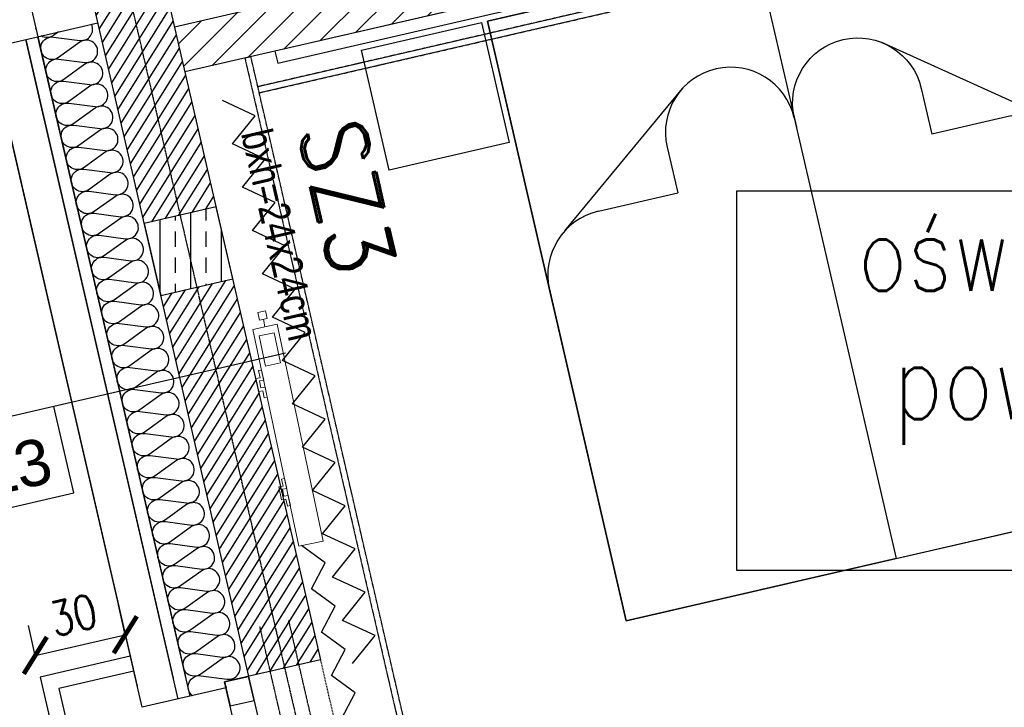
# Model space of a CAD drawing. Header units: millimetres. Extents: x 69081 to 158617, y -37521 to -9534.
# Tile 91 of 256: x 111052 to 111371, y -19985 to -19761. Entities that reach past the tile are written whole.
import ezdxf
from ezdxf.enums import TextEntityAlignment as Align

# ---------------------------------------------------------------- set-up
doc = ezdxf.new("R2010")
doc.units = ezdxf.units.MM
for name, pattern in [('DO', [0.8, 0.6, -0.1, 0, -0.1]), ('DP', [0.5, 0.3, -0.2]), ('KRESKOWA-SREDNIA', [0.2, 0.12, -0.08])]:
    doc.linetypes.add(name, pattern=pattern)
for name, color, linetype in [('0_oświetlenie', 7, 'Continuous'), ('A-----SZ', 8, 'Continuous'), ('A-BUD-MA-MATERIALY', 8, 'Continuous'), ('A-MEB', 8, 'Continuous'), ('A-OSI', 8, 'DO'), ('A-SCI', 7, 'Continuous'), ('BA_okn', 7, 'Continuous'), ('BA_okp', 2, 'Continuous'), ('BA_okw', 1, 'DP'), ('BA_TXG', 3, 'Continuous'), ('BA_WIC', 1, 'Continuous'), ('BI_szr', 8, 'Continuous'), ('BZ_WIC', 1, 'Continuous'), ('JS_OLKA KONSTR', 231, 'Continuous'), ('Nadproża', 5, 'DO'), ('R-----OP', 1, 'Continuous'), ('słupy', 1, 'Continuous')]:
    doc.layers.add(name, color=color, linetype=linetype)
for name, color, linetype, lineweight in [('IS_Grzejnik', 15, 'Continuous', 5), ('IS_Zawór1', 15, 'Continuous', 5), ('OPIS', 7, 'Continuous', 25)]:
    doc.layers.add(name, color=color, linetype=linetype, lineweight=lineweight)
doc.styles.add('Arial', font='l_10646.ttf')
doc.styles.add('BIKTBG', font='romand.shx', dxfattribs={"width": 0.9})
doc.styles.add('WYM--ROMANSSHX-08', font='ROMANS.SHX', dxfattribs={"width": 0.8})
doc.dimstyles.new('ROMANSSHX-K5002508105012', dxfattribs={"dimscale": 50, "dimtxt": 0.22, "dimasz": 0.2, "dimexe": 0.2, "dimexo": 0.5, "dimgap": 0.09, "dimtad": 1, "dimdec": 3, "dimrnd": 0.5, "dimdsep": 46, "dimtxsty": 'WYM--ROMANSSHX-08', "dimblk1": 'ARCHTICK', "dimblk2": 'ARCHTICK', "dimsah": 1, "dimcen": 0.1, "dimclrd": 1, "dimclre": 1, "dimclrt": 2, "dimadec": 0, "dimazin": 0, "dimtfac": 1, "dimtdec": 3, "dimtix": 1, "dimtmove": 2, "dimatfit": 3, "dimfxl": 0.5, "dimfxlon": 1, "dimtolj": 1, "dimarcsym": 0})

# ---------------------------------------------------------------- blocks, each defined once
blk = doc.blocks.new('A$C19277BFE')
at = {"layer": 'A-MEB', "linetype": 'Continuous'}
for p, q in [((53.01, 90), (200, 90)), ((200, 90), (200, 0)), ((72.04, 9.16), (35.57, 56.81)), ((200, 0), (89.48, 0))]:
    blk.add_line(p, q, dxfattribs=at)
at = {"layer": 'A-MEB'}
for p in [(53.01, 47.65), (68.3, 21.18)]:
    blk.add_line(p, (68.3, 47.65), dxfattribs=at)
at = {"layer": 'A-MEB', "linetype": 'Continuous'}
blk.add_lwpolyline([(94.24, 0), (0, 0), (0, 90), (56.12, 90)], dxfattribs=at)
for centre, start in [((53.01, 68.82), 90), ((89.48, 21.18), 180)]:
    blk.add_arc(centre, 21.18, start, 270, dxfattribs=at)
blk = doc.blocks.new('osie')
at = {"layer": 'A-OSI'}
blk.add_line((16711.32, -41330.41), (17353.6, -44112.43), dxfattribs=at)
blk = doc.blocks.new('_ARCHTICK')
at = {"color": 0, "linetype": 'ByBlock', "const_width": 0.15}
blk.add_lwpolyline([(-0.5, -0.5), (0.5, 0.5)], dxfattribs=at)
blk = doc.blocks.new('*D3052')
at = {"layer": 'A-SCI', "color": 1, "lineweight": -2, "transparency": 16777216}
for p, q in [((111085.84, -19960.99), (111083.59, -19951.24)), ((111056.61, -19967.73), (111054.36, -19957.99)), ((111056.61, -19967.73), (111085.84, -19960.99))]:
    blk.add_line(p, q, dxfattribs=at)
at = {"layer": 'Defpoints', "color": 0, "lineweight": 5, "transparency": 16777216}
for p in [(111085.84, -19960.99), (111087.46, -19968.02), (111058.23, -19974.77)]:
    blk.add_point(p, dxfattribs=at)
at = {"layer": 'A-SCI', "color": 1, "lineweight": -2, "transparency": 16777216, "xscale": 10, "yscale": 10, "zscale": 10}
for p, rotation in [((111085.84, -19960.99), 12.99999999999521), ((111056.61, -19967.73), 192.9999999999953)]:
    blk.add_blockref('_ARCHTICK', p, dxfattribs=dict(at, rotation=rotation))
at = {"layer": 'A-SCI', "color": 2, "transparency": 16777216, "insert": (111068.97, -19954.62), "char_height": 11, "attachment_point": 5, "rotation": 13, "style": 'WYM--ROMANSSHX-08'}
blk.add_mtext('\\A1;30', dxfattribs=at)
blk = doc.blocks.new('A$C04435ce7')
at = {"layer": 'BI_szr'}
h = blk.add_hatch(dxfattribs=at)
h.set_pattern_fill('BIK_ZELBET', color=256, scale=5, angle=45, style=0)
h.set_pattern_definition([(90, (427.127, 1486.55), (-10, 2e-15), []), (90, (432.127, 1491.55), (-10, 2e-15), [5, -3.5])])
h.paths.add_polyline_path([(413.3, 1464.17), (436.68, 1469.57), (431.28, 1492.96), (407.9, 1487.56)])
at = {"layer": 'Nadproża', "ltscale": 0.75}
for p, q in [((479.3, 1210.38), (445.55, 1356.54)), ((488.63, 1212.54), (454.89, 1358.69))]:
    blk.add_line(p, q, dxfattribs=at)
at = {"layer": 'słupy', "color": 4}
blk.add_lwpolyline([(413.3, 1464.17), (436.68, 1469.57), (431.28, 1492.96), (407.9, 1487.56)], close=True, dxfattribs=at)
at = {"layer": 'BA_TXG', "style": 'BIKTBG', "width": 0.9}
blk.add_text('SZ3', height=22, rotation=283, dxfattribs=at).set_placement((463.14, 1493.65), align=Align.CENTER)
at = {"layer": 'OPIS', "insert": (464.79, 1451.01), "char_height": 10, "width": 174.3659, "attachment_point": 3, "rotation": 283, "style": 'WYM--ROMANSSHX-08'}
blk.add_mtext('{\\fArial|b0|i0|c238|p34;bxh=24x24cm}', dxfattribs=at)
blk = doc.blocks.new('grzejniki pietro 2')
at = {"layer": 'IS_Grzejnik', "extrusion": (0, 0, -1), "elevation": -289.1}
blk.add_lwpolyline([(-17122.29, -42195.61), (-17107.32, -42125.18), (-17115.15, -42123.52), (-17130.12, -42193.95)], close=True, dxfattribs=at)
at = {"layer": 'IS_Grzejnik', "elevation": 289.1}
for points in [[(17112, -42147.19), (17111.31, -42143.93), (17109.94, -42144.22), (17109.45, -42141.94), (17110.82, -42141.65), (17110.13, -42138.39), (17109.15, -42138.59), (17109.64, -42140.88), (17108.27, -42141.17), (17109.17, -42145.41), (17110.54, -42145.12), (17111.02, -42147.4)], [(17119.49, -42182.4), (17118.79, -42179.14), (17117.42, -42179.43), (17116.94, -42177.15), (17118.31, -42176.86), (17117.61, -42173.6), (17116.64, -42173.81), (17117.12, -42176.09), (17115.75, -42176.38), (17116.65, -42180.62), (17118.02, -42180.33), (17118.51, -42182.61)]]:
    blk.add_lwpolyline(points, close=True, dxfattribs=at)
at = {"layer": 'IS_Zawór1', "linetype": 'ByBlock', "lineweight": -2, "extrusion": (0, 0, -1), "elevation": -289.1}
blk.add_lwpolyline([(-17109.49, -42122.16), (-17108.97, -42119.72), (-17111.42, -42119.2), (-17111.94, -42121.64)], close=True, dxfattribs=at)
at = {"layer": 'IS_Zawór1', "linetype": 'ByBlock', "lineweight": -2, "extrusion": (-0.978148, -0.207912, 0), "elevation": -7979.17}
blk.add_lwpolyline([(44761.46, 289.1), (44758.96, 289.1)], dxfattribs=at)
at = {"layer": 'IS_Zawór1', "linetype": 'ByBlock', "lineweight": -2, "elevation": 289.1}
blk.add_lwpolyline([(17116.28, -42136.06), (17114.2, -42126.28), (17109.31, -42127.32), (17111.39, -42137.1)], close=True, dxfattribs=at)

msp = doc.modelspace()

# ---------------------------------------------------------------- hatches: boundary and pattern name
at = {"layer": 'A-----SZ'}
h = msp.add_hatch(dxfattribs=at)
h.set_pattern_fill('ANSI31', color=256, scale=2)
h.set_pattern_definition([(45, (77432.36, 11586.2524), (-4.4901281, 4.4901281), [])])
h.paths.add_polyline_path([(111938.0672, -18753.5466), (111926.3748, -18756.246), (111979.9131, -18988.1461), (111971.1438, -18990.1707), (111973.8432, -19001.8631), (111994.305, -18997.1391)])
h.paths.add_polyline_path([(111824.0659, -18779.8659), (111812.3735, -18782.5653), (111820.4717, -18817.6426), (111734.7271, -18837.4383), (111737.4266, -18849.1308), (111834.8636, -18826.6357)])
h.paths.add_polyline_path([(111873.4831, -19025.0331), (111870.7837, -19013.3406), (111780.1673, -19034.2611), (111782.8667, -19045.9535)])
h.paths.add_polyline_path([(111543.5269, -18893.896), (111540.8275, -18882.2036), (111455.0829, -18901.9993), (111446.9847, -18866.922), (111435.2923, -18869.6214), (111446.0899, -18916.3911)])
h.paths.add_polyline_path([(111332.9834, -18893.2412), (111321.291, -18895.9406), (111377.5287, -19139.5332), (111397.9905, -19134.8092), (111395.2911, -19123.1167), (111386.5217, -19125.1413)])
h.paths.add_polyline_path([(111588.967, -19090.7188), (111586.2676, -19079.0263), (111493.7025, -19100.3967), (111496.4019, -19112.0891)])
h.paths.add_polyline_path([(111636.4317, -19296.3109), (111633.0574, -19281.6953), (111023.1018, -19422.5147), (111026.476, -19437.1302)])
h.paths.add_polyline_path([(112440.287, -19110.7262), (112436.9127, -19096.1107), (111826.9571, -19236.9301), (111830.3313, -19251.5456)])
h.paths.add_polyline_path([(111977.6292, -19409.4581), (111974.9297, -19397.7657), (111869.6978, -19422.0604), (111872.3972, -19433.7528)])
h.paths.add_polyline_path([(111678.4975, -19478.5181), (111675.7981, -19466.8256), (111570.5662, -19491.1203), (111573.2656, -19502.8128)])
h.paths.add_polyline_path([(111430.0332, -19535.8806), (111472.9055, -19525.9827), (111470.206, -19514.2903), (111415.6413, -19526.8876), (111451.6335, -19682.7868), (111463.3259, -19680.0874)])
h.paths.add_polyline_path([(111629.42, -19657.1361), (111626.0457, -19642.5205), (111101.8346, -19763.5442), (111105.2089, -19778.1597)])
h.paths.add_polyline_path([(111703.6921, -19587.6475), (111700.9926, -19575.9551), (111603.5556, -19598.4502), (111614.3533, -19645.2199), (111626.0457, -19642.5205), (111617.9475, -19607.4432)])
h.paths.add_polyline_path([(111725.9622, -19684.1102), (111723.2628, -19672.4177), (111637.5182, -19692.2134), (111629.42, -19657.1361), (111617.7276, -19659.8355), (111628.5252, -19706.6053)])
h.paths.add_polyline_path([(111762.4043, -19841.9581), (111759.7049, -19830.2657), (111654.4729, -19854.5604), (111657.1723, -19866.2528)])
h.paths.add_polyline_path([(112017.2989, -19616.8498), (112006.5012, -19570.08), (111994.8088, -19572.7794), (112002.907, -19607.8568), (111917.1624, -19627.6525), (111919.8619, -19639.3449)])
h.paths.add_polyline_path([(111992.3293, -19508.6947), (111894.8923, -19531.1898), (111897.5917, -19542.8823), (111983.3363, -19523.0866), (111991.4345, -19558.1639), (112003.1269, -19555.4645)])
h.paths.add_polyline_path([(112519.0199, -19451.7558), (112515.6456, -19437.1402), (111991.4345, -19558.1639), (111994.8088, -19572.7794)])
h.paths.add_polyline_path([(112061.5359, -19772.8981), (112058.8365, -19761.2057), (111953.6045, -19785.5004), (111956.3039, -19797.1928)])
h = msp.add_hatch(dxfattribs=at)
h.set_pattern_fill('ANSI31', color=256, angle=13)
h.set_pattern_definition([(58, (77663.7328, -6851.6504), (-2.6925527, 1.68249366), [])])
h.paths.add_polyline_path([(111066.5672, -19717.2922), (111089.9521, -19711.8934), (111115.3716, -19821.9972), (111091.9867, -19827.396)])
h = msp.add_hatch(dxfattribs=at)
h.set_pattern_fill('ANSI31', color=256, angle=13)
h.set_pattern_definition([(58, (77697.7004, -6998.7803), (-2.6925527, 1.68249366), [])])
h.paths.add_polyline_path([(111097.3855, -19850.7809), (111120.7704, -19845.3821), (111149.3392, -19969.1271), (111125.9543, -19974.5259)])

# ---------------------------------------------------------------- linework, layer by layer
at = {"layer": 'A-BUD-MA-MATERIALY'}
for points in [[(111056.8505, -19764.2944, -0.02431906), (111056.7702, -19763.9466)], [(111094.4253, -19923.5671, -0.75878438), (111097.2054, -19917.0645), (111105.7617, -19918.1955, 1.47258809), (111104.0976, -19911.5759), (111097.2176, -19916.5291, -1.47258809), (111095.5535, -19909.9095), (111104.1098, -19911.0405, 1.47258809), (111102.4457, -19904.4209), (111095.5658, -19909.3742, -1.47258809), (111093.9017, -19902.7546), (111102.458, -19903.8856, 1.47258809), (111100.7939, -19897.266), (111093.9139, -19902.2192, -1.47258809), (111092.2498, -19895.5996), (111100.8061, -19896.7306, 1.47258809), (111099.142, -19890.111), (111092.2621, -19895.0643, -1.47258809), (111090.598, -19888.4447), (111099.1543, -19889.5757, 1.47258809), (111097.4902, -19882.9561), (111090.6102, -19887.9093, -1.47258809), (111088.9461, -19881.2897), (111097.5024, -19882.4207, 1.47258809), (111095.8383, -19875.8011), (111088.9584, -19880.7544, -1.47258809), (111087.2943, -19874.1348), (111095.8506, -19875.2658, 1.47258809), (111094.1865, -19868.6462), (111087.3065, -19873.5994, -1.47258809), (111085.6424, -19866.9798), (111094.1987, -19868.1108, 1.47258809), (111092.5346, -19861.4912), (111085.6547, -19866.4445, -1.47258809), (111083.9906, -19859.8249), (111092.5469, -19860.9559, 1.47258809), (111090.8828, -19854.3363), (111084.0028, -19859.2895, -1.47258809), (111082.3387, -19852.6699), (111090.895, -19853.8009, 1.47258809), (111089.2309, -19847.1813), (111082.351, -19852.1346, -1.47258809), (111080.6869, -19845.515), (111089.2432, -19846.646, 1.47258809), (111087.5791, -19840.0264), (111080.6991, -19844.9796, -1.47258809), (111079.035, -19838.3601), (111087.5913, -19839.491, 1.47258809), (111085.9272, -19832.8714), (111079.0473, -19837.8247, -1.47258809), (111077.3832, -19831.2051), (111085.9395, -19832.3361, 1.47258809), (111084.2754, -19825.7165), (111077.3954, -19830.6697, -1.47258809), (111075.7313, -19824.0502), (111084.2876, -19825.1811, 1.47258809), (111082.6235, -19818.5615), (111075.7436, -19823.5148, -1.47258809), (111074.0795, -19816.8952), (111082.6358, -19818.0262, 1.47258809), (111080.9717, -19811.4066), (111074.0917, -19816.3599, -1.47258809), (111072.4276, -19809.7403), (111080.9839, -19810.8712, 1.47258809), (111079.3198, -19804.2517), (111072.4399, -19809.2049, -1.47258809), (111070.7758, -19802.5853), (111079.3321, -19803.7163, 1.47258809), (111077.668, -19797.0967), (111070.788, -19802.05, -1.47258809), (111069.1239, -19795.4304), (111077.6802, -19796.5613, 1.47258809), (111076.0161, -19789.9418), (111069.1362, -19794.895, -1.47258809), (111067.4721, -19788.2754), (111076.0284, -19789.4064, 1.47258809), (111074.3643, -19782.7868), (111067.4843, -19787.7401, -1.47258809), (111065.8202, -19781.1205), (111074.3765, -19782.2515, 1.47258809), (111072.7124, -19775.6319), (111065.8325, -19780.5851, -1.47258809), (111064.1684, -19773.9655), (111072.7247, -19775.0965, 1.47258809), (111071.0606, -19768.4769), (111064.1806, -19773.4302, -1.47258809), (111062.5165, -19766.8106), (111071.0728, -19767.9416, 0.60071596), (111074.8413, -19762.6665, 0.60071596)], [(111064.0953, -19765.1474), (111062.5288, -19766.2752, -0.29997374), (111058.4904, -19766.4414, -0.29997374)], [(111107.6401, -19980.8067, -0.75878438), (111110.4202, -19974.3041), (111118.9765, -19975.435, 1.47258809), (111117.3124, -19968.8154), (111110.4324, -19973.7687, -1.47258809), (111108.7683, -19967.1491), (111117.3246, -19968.2801, 1.47258809), (111115.6605, -19961.6605), (111108.7806, -19966.6137, -1.47258809), (111107.1165, -19959.9942), (111115.6728, -19961.1251, 1.47258809), (111114.0087, -19954.5055), (111107.1287, -19959.4588, -1.47258809), (111105.4646, -19952.8392), (111114.0209, -19953.9702, 1.47258809), (111112.3568, -19947.3506), (111105.4769, -19952.3038, -1.47258809), (111103.8128, -19945.6843), (111112.3691, -19946.8152, 1.47258809), (111110.705, -19940.1957), (111103.825, -19945.1489, -1.47258809), (111102.1609, -19938.5293), (111110.7172, -19939.6603, 1.47258809), (111109.0531, -19933.0407), (111102.1732, -19937.994, -1.47258809), (111100.5091, -19931.3744), (111109.0654, -19932.5053, 1.47258809), (111107.4013, -19925.8858), (111100.5213, -19930.839, -1.47258809), (111098.8572, -19924.2194), (111107.4135, -19925.3504, 1.47258809), (111105.7494, -19918.7308), (111098.8695, -19923.6841, -1.47258809), (111097.2054, -19917.0645), (111105.7617, -19918.1955, 1.47258809), (111104.0976, -19911.5759), (111097.2176, -19916.5291, -1.47258809), (111095.5535, -19909.9095), (111104.1098, -19911.0405, 1.47258809), (111102.4457, -19904.4209), (111095.5658, -19909.3742, -1.47258809), (111093.9017, -19902.7546), (111102.458, -19903.8856, 1.47258809), (111100.7939, -19897.266), (111093.9139, -19902.2192, -1.47258809), (111092.2498, -19895.5996), (111100.8061, -19896.7306, 1.47258809), (111099.142, -19890.111), (111092.2621, -19895.0643, -1.47258809), (111090.598, -19888.4447), (111099.1543, -19889.5757, 1.47258809), (111097.4902, -19882.9561), (111090.6102, -19887.9093, -1.47258809), (111088.9461, -19881.2897), (111097.5024, -19882.4207, 1.47258809), (111095.8383, -19875.8011), (111088.9584, -19880.7544, -1.47258809), (111087.2943, -19874.1348), (111095.8506, -19875.2658, 1.47258809), (111094.1865, -19868.6462), (111087.3065, -19873.5994, -1.47258809), (111085.6424, -19866.9798), (111094.1987, -19868.1108, 1.47258809), (111092.5346, -19861.4912), (111085.6547, -19866.4445, -1.47258809), (111083.9906, -19859.8249), (111092.5469, -19860.9559, 1.47258809), (111090.8828, -19854.3363), (111084.0028, -19859.2895, -1.47258809), (111082.3387, -19852.6699), (111090.895, -19853.8009, 1.47258809), (111089.2309, -19847.1813), (111082.351, -19852.1346, -1.47258809), (111080.6869, -19845.515), (111089.2432, -19846.646, 1.47258809), (111087.5791, -19840.0264), (111080.6991, -19844.9796, -1.47258809), (111079.035, -19838.3601), (111087.5913, -19839.491, 1.47258809), (111085.9272, -19832.8714), (111079.0473, -19837.8247, -1.47258809), (111077.3832, -19831.2051), (111085.9395, -19832.3361, 1.47258809), (111084.2754, -19825.7165), (111077.3954, -19830.6697, -1.47258809), (111075.7313, -19824.0502), (111084.2876, -19825.1811, 1.47258809), (111082.6235, -19818.5615), (111075.7436, -19823.5148, -0.55167917), (111069.985, -19821.1862)]]:
    msp.add_lwpolyline(points, format="xyb", dxfattribs=at)
at = {"layer": 'A-MEB'}
for points in [[(111446.1639, -19703.5493), (111445.2641, -19699.6518), (111134.44, -19771.4112), (111135.3398, -19775.3087)], [(111378.895, -19721.1321), (111203.5084, -19761.6233), (111248.4986, -19956.4974), (111423.8853, -19916.0062)]]:
    msp.add_lwpolyline(points, close=True, dxfattribs=at)
at = {"layer": 'A-MEB', "linetype": 'KRESKOWA-SREDNIA'}
for points in [[(111129.3445, -19784.9033), (111457.7072, -19709.0948), (111457.2573, -19707.146), (111128.8946, -19782.9545)], [(111216.6255, -20162.9589), (111126.645, -19773.2108), (111124.6963, -19773.6607), (111214.6767, -20163.4088)]]:
    msp.add_lwpolyline(points, dxfattribs=at)
at = {"layer": 'A-MEB'}
for points in [[(111210.5577, -19801.048), (111171.5829, -19810.0461), (111162.5849, -19771.0713), (111201.5597, -19762.0732), (111210.5577, -19801.048)], [(111120.6821, -19801.5378), (111128.0568, -19792.4245), (111117.4335, -19787.4665)], [(111123.9307, -19815.6092), (111131.3055, -19806.4959), (111120.6821, -19801.5378)], [(111127.1793, -19829.6805), (111134.5541, -19820.5672), (111123.9307, -19815.6092)], [(111130.428, -19843.7518), (111137.8027, -19834.6386), (111127.1793, -19829.6805)], [(111133.6766, -19857.8232), (111141.0513, -19848.7099), (111130.428, -19843.7518)], [(111136.9252, -19871.8945), (111144.3, -19862.7813), (111133.6766, -19857.8232)], [(111140.1739, -19885.9659), (111147.5486, -19876.8526), (111136.9252, -19871.8945)], [(111143.4225, -19900.0372), (111150.7972, -19890.9239), (111140.1739, -19885.9659)], [(111146.6711, -19914.1086), (111154.0458, -19904.9953), (111143.4225, -19900.0372)], [(111149.9197, -19928.1799), (111157.2945, -19919.0666), (111146.6711, -19914.1086)], [(111153.1684, -19942.2512), (111160.5431, -19933.138), (111149.9197, -19928.1799)], [(111146.2882, -19946.0755), (111150.7398, -19937.6371), (111143.0396, -19932.0042)], [(111156.417, -19956.3226), (111163.7917, -19947.2093), (111153.1684, -19942.2512)], [(111149.5368, -19960.1469), (111153.9885, -19951.7085), (111146.2882, -19946.0755)], [(111159.6656, -19970.3939), (111167.0403, -19961.2807), (111156.417, -19956.3226)], [(111152.7854, -19974.2182), (111157.2371, -19965.7798), (111149.5368, -19960.1469)], [(111156.0341, -19988.2896), (111160.4857, -19979.8511), (111152.7854, -19974.2182)]]:
    msp.add_lwpolyline(points, dxfattribs=at)
at = {"layer": 'A-SCI', "color": 5}
for p, q in [((111626.0457, -19642.5205), (111101.8346, -19763.5442)), ((111626.0457, -19642.5205), (111101.8346, -19763.5442)), ((111629.42, -19657.1361), (111105.2089, -19778.1597))]:
    msp.add_line(p, q, dxfattribs=at)
at = {"layer": 'A-SCI', "color": 4}
msp.add_line((111149.2993, -19969.1363), (111118.1195, -19976.3347), dxfattribs=at)
for points in [[(111089.9122, -19711.9026), (111149.2993, -19969.1363)], [(111058.7324, -19719.101), (111058.2825, -19717.1523), (111046.59, -19719.8517), (111057.404, -19766.6922)], [(111066.5273, -19717.3014), (111125.9144, -19974.5351)], [(111091.287, -19984.5821), (111041.8141, -19770.2914), (111076.8914, -19762.1932)], [(111041.807, -19770.2608), (111089.7123, -19977.7615)], [(111118.1195, -19976.3347), (111118.5694, -19978.2835), (111091.287, -19984.5821)]]:
    msp.add_lwpolyline(points, dxfattribs=at)
at = {"layer": 'A-SCI'}
msp.add_lwpolyline([(111041.807, -19770.2608), (111076.8844, -19762.1625)], dxfattribs=at)
at = {"layer": 'BA_okn'}
for points in [[(111145.1136, -20093.2591), (111118.1195, -19976.3347), (111125.9144, -19974.5351), (111152.9086, -20091.4595)], [(111118.1195, -19976.3347), (111119.9191, -19984.1297), (111127.714, -19982.3301), (111125.9144, -19974.5351)]]:
    msp.add_lwpolyline(points, close=True, dxfattribs=at)
at = {"layer": 'BA_okp'}
for points in [[(111087.4628, -19968.0178), (111058.2317, -19974.7663), (111091.9744, -20120.9218), (111121.2055, -20114.1733)], [(111088.5876, -19972.8896), (111064.2283, -19978.5134), (111095.7215, -20114.9252), (111120.0807, -20109.3015)]]:
    msp.add_lwpolyline(points, dxfattribs=at)
at = {"layer": 'BA_okw'}
msp.add_line((111176.2934, -20086.0607), (111149.2993, -19969.1363), dxfattribs=at)
at = {"layer": 'BA_WIC'}
msp.add_line((111137.8308, -19869.5083), (111062.656, -19886.8637), dxfattribs=at)
msp.add_lwpolyline([(111014.4, -19927.5805), (111069.1386, -19914.9431), (111062.656, -19886.8637), (111007.9173, -19899.5011)], close=True, dxfattribs=at)
at = {"layer": 'BZ_WIC'}
for points in [[(111053.4995, -19767.5613), (111101.4048, -19975.0621)], [(111102.9794, -19981.8827), (111053.5066, -19767.592)], [(111057.3946, -19766.6513), (111105.3023, -19974.1623)], [(111106.8769, -19980.9829), (111057.404, -19766.6922)]]:
    msp.add_lwpolyline(points, dxfattribs=at)

# ---------------------------------------------------------------- block references
at = {"layer": 'A-MEB', "extrusion": (0, 0, -1), "zscale": -1, "rotation": 257.0000000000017}
msp.add_blockref('A$C19277BFE', (-111378.895, -19721.1321), dxfattribs=at)
at = {"layer": 'A-MEB', "extrusion": (0, 0, -1), "xscale": -1, "zscale": -1, "rotation": 77.00000000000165}
msp.add_blockref('A$C19277BFE', (-111203.5084, -19761.6233), dxfattribs=at)
at = {"layer": 'A-SCI', "color": 4}
msp.add_blockref('osie', (94084.5456, 22838.835), dxfattribs=at)
at = {"layer": 'IS_Grzejnik'}
msp.add_blockref('grzejniki pietro 2', (94019.9764, 22263.4019, -289.1), dxfattribs=at)
at = {"layer": 'JS_OLKA KONSTR'}
msp.add_blockref('A$C04435ce7', (110684.0499, -21314.9635), dxfattribs=at)

# ---------------------------------------------------------------- texts
at = {"layer": '0_oświetlenie', "linetype": 'Continuous', "insert": (111480.9644, -19824.2649, 1), "char_height": 25, "width": 378.004849, "attachment_point": 2, "style": 'WYM--ROMANSSHX-08', "bg_fill": 16, "box_fill_scale": 1.3, "bg_fill_color": 257, "bg_fill_transparency": 0}
msp.add_mtext('\\Fsimplex.shx|c238;oświetlenie wg projektu powtarzalnego wnętrz \\Pmoduł 3A', dxfattribs=at)
at = {"layer": 'R-----OP', "insert": (111016.6298, -19901.4123), "char_height": 12.5, "width": 45.544203, "attachment_point": 1, "rotation": 13, "style": 'Arial'}
msp.add_mtext('\\pxql;{\\fArial|b0|i0|c238|p34;\\H1.6x;S\\H0.75x;Z3}', dxfattribs=at)

# ---------------------------------------------------------------- dimensions: what is measured, and where the dimension line sits
at = {"layer": 'A-SCI', "color": 4}
dim = msp.add_aligned_dim(p1=(111058.2317, -19974.7663), p2=(111087.4628, -19968.0178), distance=7.2178, dimstyle='ROMANSSHX-K5002508105012', dxfattribs=at)
dim.commit()
dim.dimension.update_dxf_attribs({"geometry": '*D3052', "text_midpoint": (111068.9741, -19954.6156)})

doc.saveas('drawing.dxf')
